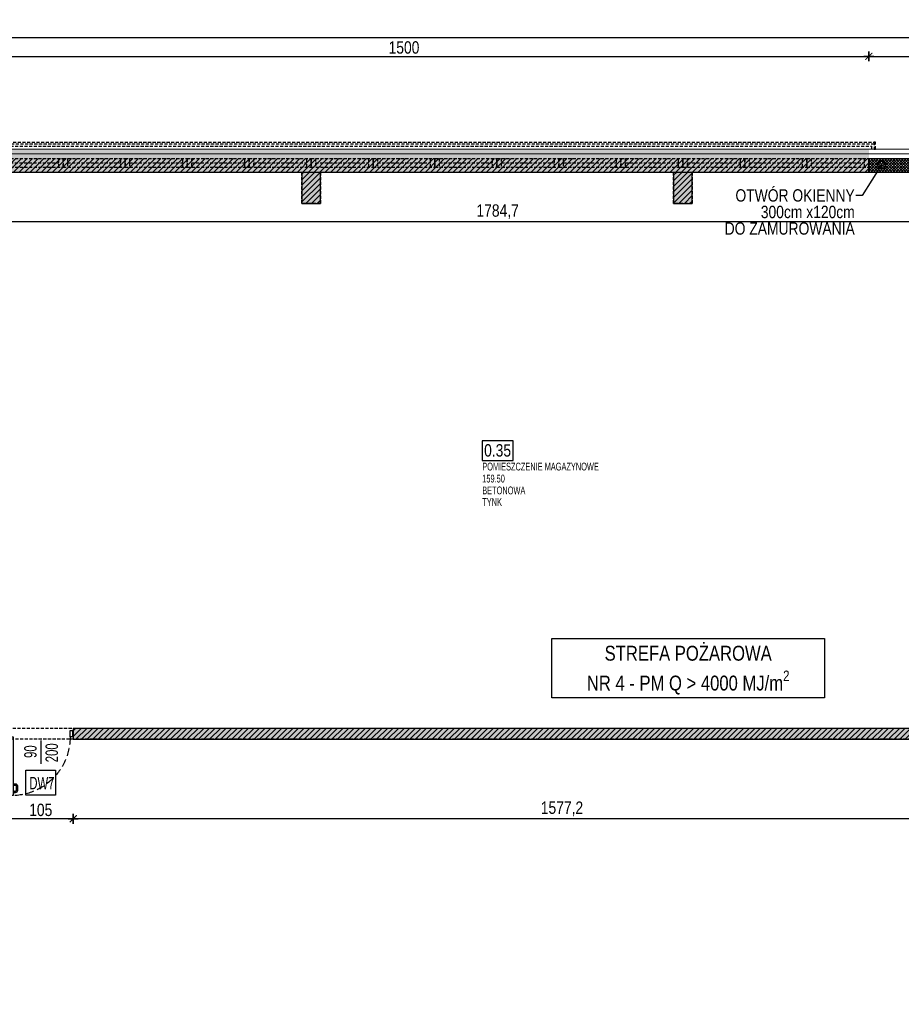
# Model space of a CAD drawing. Header units: millimetres. Extents: x 76192 to 88546, y 19309 to 25840.
# Tile 26 of 61: x 82680 to 84103, y 21873 to 23463. Entities that reach past the tile are written whole.
import ezdxf
from ezdxf import colors
from ezdxf.entities.mleader import LeaderData, LeaderLine
from ezdxf.math import Vec2, Vec3

# ---------------------------------------------------------------- set-up
doc = ezdxf.new("R2010")
doc.units = ezdxf.units.MM
doc.linetypes.add('DASHED', pattern=[0.75, 0.5, -0.25])
doc.layers.get('DEFPOINTS').update_dxf_attribs({"lineweight": 9})
for name, color, linetype in [('_HSA_HATCH_WYPEŁNIENIA_PRZEGRÓD', 205, 'Continuous'), ('_HSA_NUMERACJA POMIESZCZEN', 43, 'Continuous'), ('_HSA_OPIS', 43, 'Continuous'), ('_HSA_OPIS_STOLARKA_WEWNĘTRZNA', 43, 'Continuous'), ('_HSA_STOLARKA_WEWNĘTRZNA', 132, 'Continuous'), ('_HSA_STOLARKA_ZEWNĘTRZNA', 132, 'Continuous'), ('_HSA_WIDOKOWE', 1, 'Continuous'), ('_HSA_WIDOKOWE_CIENKIE', 8, 'Continuous'), ('_HSA_WYM_100', 141, 'Continuous'), ('_HSA_ŚCIANY_DZIAŁOWE', 6, 'Continuous'), ('_HSA_ŚCIANY_KONSTRUKCYJNE', 3, 'Continuous'), ('_HSA_ŚCIANY_MUROWANE', 4, 'Continuous')]:
    doc.layers.add(name, color=color, linetype=linetype)
doc.layers.add('_HSA_IZOLACJA_TERMICZNA', color=2, linetype='Continuous', lineweight=5)
doc.layers.add('_HSA_NUMERACJA POMIESZCZEN POMOC', color=7, linetype='Continuous', true_color=0x38940a, plot=False)
doc.layers.add('_HSA_OPIS_STOLARKA_ZEWNĘTRZNA_POMOC', color=7, linetype='Continuous', true_color=0x6cc7f4, plot=False)
doc.layers.add('_HSA_POWIERZCHNIA_UŻYTKOWA', color=115, linetype='DASHED', plot=False)
doc.styles.add('Arial Narrow_1', font='Arial Narrow.ttf', dxfattribs={"width": 0.8, "height": 200})
doc.styles.add('ARIAL_100', font='Arial.ttf', dxfattribs={"width": 0.8, "height": 20})
doc.styles.add('ARIAL_50', font='Arial Narrow.ttf', dxfattribs={"width": 0.8, "height": 10})
doc.linetypes.add('BATTING', pattern='A,0.00254,-2.54,[134,ltypeshp.shx,S=2.54,R=0,X=-2.54,Y=0],-5.08,[134,ltypeshp.shx,S=2.54,R=180,X=2.54,Y=0],-2.54', length=10.16254)
doc.dimstyles.new('WYM_WEWN_100', dxfattribs={"dimtxt": 20, "dimasz": 2, "dimexe": 10, "dimexo": 0, "dimgap": 4, "dimtad": 1, "dimdec": 1, "dimrnd": 0.1, "dimtxsty": 'ARIAL_100', "dimblk": 'Wym-03', "dimcen": 0, "dimdle": 10, "dimse1": 1, "dimse2": 1, "dimclrt": 256, "dimazin": 2, "dimtfac": 1, "dimtdec": 1, "dimtix": 1, "dimtmove": 2, "dimatfit": 0, "dimfxl": 1, "dimtolj": 1, "dimtzin": 0, "dimarcsym": 0})

# ---------------------------------------------------------------- blocks, each defined once
blk = doc.blocks.new('*U340')
at = {"linetype": 'ByBlock', "ltscale": 10}
for p, q in [((0, 14), (100, 14)), ((0, 0), (0, 14)), ((0, 0), (100, 0)), ((7, 0), (7, 14)), ((7, 7), (93, 7)), ((93, 14), (93, 0)), ((100, 14), (100, 0))]:
    blk.add_line(p, q, dxfattribs=at)
blk = doc.blocks.new('*U341')
at = {"linetype": 'ByBlock', "ltscale": 10}
for p, q in [((0, 14), (100, 14)), ((0, 0), (0, 14)), ((0, 0), (100, 0)), ((7, 0), (7, 14)), ((7, 7), (93, 7)), ((93, 14), (93, 0)), ((100, 14), (100, 0))]:
    blk.add_line(p, q, dxfattribs=at)
blk = doc.blocks.new('*U342')
at = {"linetype": 'ByBlock', "ltscale": 10}
for p, q in [((0, 14), (100, 14)), ((0, 0), (0, 14)), ((0, 0), (100, 0)), ((7, 0), (7, 14)), ((7, 7), (93, 7)), ((93, 14), (93, 0)), ((100, 14), (100, 0))]:
    blk.add_line(p, q, dxfattribs=at)
blk = doc.blocks.new('*U343')
at = {"linetype": 'ByBlock', "ltscale": 10}
for p, q in [((0, 14), (100, 14)), ((0, 0), (0, 14)), ((0, 0), (100, 0)), ((7, 0), (7, 14)), ((7, 7), (93, 7)), ((93, 14), (93, 0)), ((100, 14), (100, 0))]:
    blk.add_line(p, q, dxfattribs=at)
blk = doc.blocks.new('*U332')
at = {"linetype": 'ByBlock', "ltscale": 10}
for p, q in [((0, 14), (100, 14)), ((0, 0), (0, 14)), ((0, 0), (100, 0)), ((7, 0), (7, 14)), ((7, 7), (93, 7)), ((93, 14), (93, 0)), ((100, 14), (100, 0))]:
    blk.add_line(p, q, dxfattribs=at)
blk = doc.blocks.new('*U333')
at = {"linetype": 'ByBlock', "ltscale": 10}
for p, q in [((0, 14), (100, 14)), ((0, 0), (0, 14)), ((0, 0), (100, 0)), ((7, 0), (7, 14)), ((7, 7), (93, 7)), ((93, 14), (93, 0)), ((100, 14), (100, 0))]:
    blk.add_line(p, q, dxfattribs=at)
blk = doc.blocks.new('*U334')
at = {"linetype": 'ByBlock', "ltscale": 10}
for p, q in [((0, 14), (100, 14)), ((0, 0), (0, 14)), ((0, 0), (100, 0)), ((7, 0), (7, 14)), ((7, 7), (93, 7)), ((93, 14), (93, 0)), ((100, 14), (100, 0))]:
    blk.add_line(p, q, dxfattribs=at)
blk = doc.blocks.new('*U335')
at = {"linetype": 'ByBlock', "ltscale": 10}
for p, q in [((0, 14), (100, 14)), ((0, 0), (0, 14)), ((0, 0), (100, 0)), ((7, 0), (7, 14)), ((7, 7), (93, 7)), ((93, 14), (93, 0)), ((100, 14), (100, 0))]:
    blk.add_line(p, q, dxfattribs=at)
blk = doc.blocks.new('*U336')
at = {"linetype": 'ByBlock', "ltscale": 10}
for p, q in [((0, 14), (100, 14)), ((0, 0), (0, 14)), ((0, 0), (100, 0)), ((7, 0), (7, 14)), ((7, 7), (93, 7)), ((93, 14), (93, 0)), ((100, 14), (100, 0))]:
    blk.add_line(p, q, dxfattribs=at)
blk = doc.blocks.new('*U337')
at = {"linetype": 'ByBlock', "ltscale": 10}
for p, q in [((0, 14), (100, 14)), ((0, 0), (0, 14)), ((0, 0), (100, 0)), ((7, 0), (7, 14)), ((7, 7), (93, 7)), ((93, 14), (93, 0)), ((100, 14), (100, 0))]:
    blk.add_line(p, q, dxfattribs=at)
blk = doc.blocks.new('*U326')
at = {"linetype": 'ByBlock', "ltscale": 10}
for p, q in [((0, 14), (100, 14)), ((0, 0), (0, 14)), ((0, 0), (100, 0)), ((7, 0), (7, 14)), ((7, 7), (93, 7)), ((93, 14), (93, 0)), ((100, 14), (100, 0))]:
    blk.add_line(p, q, dxfattribs=at)
blk = doc.blocks.new('*U327')
at = {"linetype": 'ByBlock', "ltscale": 10}
for p, q in [((0, 14), (100, 14)), ((0, 0), (0, 14)), ((0, 0), (100, 0)), ((7, 0), (7, 14)), ((7, 7), (93, 7)), ((93, 14), (93, 0)), ((100, 14), (100, 0))]:
    blk.add_line(p, q, dxfattribs=at)
blk = doc.blocks.new('*U328')
at = {"linetype": 'ByBlock', "ltscale": 10}
for p, q in [((0, 14), (100, 14)), ((0, 0), (0, 14)), ((0, 0), (100, 0)), ((7, 0), (7, 14)), ((7, 7), (93, 7)), ((93, 14), (93, 0)), ((100, 14), (100, 0))]:
    blk.add_line(p, q, dxfattribs=at)
blk = doc.blocks.new('*U329')
at = {"linetype": 'ByBlock', "ltscale": 10}
for p, q in [((0, 14), (100, 14)), ((0, 0), (0, 14)), ((0, 0), (100, 0)), ((7, 0), (7, 14)), ((7, 7), (93, 7)), ((93, 14), (93, 0)), ((100, 14), (100, 0))]:
    blk.add_line(p, q, dxfattribs=at)
blk = doc.blocks.new('NUMERACJA_POMIESZCZEŃ_200')
blk.add_lwpolyline([(50, 31.9), (0, 31.9), (0, 0), (50, 0)], close=True)
at = {"style": 'ARIAL_100', "width": 0.8}
blk.add_attdef('OPIS_TABELKA', (3, 6.5), '', height=20, dxfattribs=at)
at = {"layer": '_HSA_NUMERACJA POMIESZCZEN POMOC', "style": 'ARIAL_50', "width": 0.8}
for tag, p in [('NAZWA', (0, -15.9)), ('POWIERZCHNIA', (0, -35.3)), ('POSADZKA', (0, -54.4)), ('SUFIT', (0, -73.1))]:
    blk.add_attdef(tag, p, '', height=12.5, dxfattribs=at)
blk = doc.blocks.new('*U524')
for p, q in [((-1.9, 78.86), (-1.9, 87)), ((0.1, 78.86), (0.1, 87)), ((4.2, 90), (1.1, 90)), ((4.2, 88), (1.1, 88)), ((4.2, 91.25), (5, 91.25)), ((4.2, 86.75), (4.2, 91.25)), ((5, 86.75), (4.2, 86.75)), ((8.725, 91.25), (7.925, 91.25)), ((7.925, 86.75), (8.725, 86.75)), ((8.725, 86.75), (8.725, 91.25)), ((8.725, 90), (11.825, 90)), ((8.725, 88), (11.825, 88)), ((12.825, 78.86), (12.825, 87)), ((14.825, 78.86), (14.825, 87)), ((3.2, 77.86), (1.1, 77.86)), ((3.2, 75.86), (1.1, 75.86)), ((3.2, 75.86), (3.2, 77.86)), ((9.725, 75.86), (9.725, 77.86)), ((9.725, 77.86), (11.825, 77.86)), ((9.725, 75.86), (11.825, 75.86))]:
    blk.add_line(p, q)
for points in [[(5, 0), (7.925, 0), (7.925, 95), (5, 95)], [(1, 0), (1, -10), (5, -10), (5, 0)], [(100, 0), (100, -10), (104, -10), (104, 0)]]:
    blk.add_lwpolyline(points, close=True)
for points in [[(0, 0), (0, -10)], [(105, 0), (105, -10)]]:
    blk.add_lwpolyline(points)
for centre, radius, start, end in [((1.1, 87), 3, 90, 180), ((1.1, 87), 1, 90, 180), ((11.825, 87), 3, 0, 90), ((11.825, 87), 1, 0, 90), ((1.1, 78.86), 3, 180, 270), ((1.1, 78.86), 1, 180, 270), ((11.825, 78.86), 3, 270, 0), ((11.825, 78.86), 1, 270, 0)]:
    blk.add_arc(centre, radius, start, end)
at = {"linetype": 'DASHED', "ltscale": 25}
blk.add_arc((5, 0), 95, 0, 90, dxfattribs=at)
blk = doc.blocks.new('_DotSmall')
at = {"color": 0, "linetype": 'ByBlock', "const_width": 0.5}
blk.add_lwpolyline([(-0.0625, 0, 1), (0.0625, 0, 1)], format="xyb", close=True, dxfattribs=at)
blk = doc.blocks.new('Wym-03')
for p, q in [((-4, 0), (4, 0)), ((0, 4), (0, -4))]:
    blk.add_line(p, q)
blk.add_lwpolyline([(-2.83, -2.83, 0.8, 0.8, 0), (2.83, 2.83, 0.05, 0.05, 0)], format="xyseb")
blk = doc.blocks.new('*D674')
at = {"layer": '_HSA_WYM_100', "color": 0, "lineweight": -2}
blk.add_line((82552.3, 23403.5), (84048.3, 23403.5), dxfattribs=at)
at = {"layer": 'DEFPOINTS', "color": 0}
for p in [(84050.3, 23403.5), (82550.3, 23238.5), (84050.3, 23238.5)]:
    blk.add_point(p, dxfattribs=at)
at = {"layer": '_HSA_WYM_100', "color": 0, "lineweight": -2, "xscale": 2, "yscale": 2, "zscale": 2}
for p, rotation in [((82550.3, 23403.5), 180.000000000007), ((84050.3, 23403.5), 6.948027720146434e-12)]:
    blk.add_blockref('Wym-03', p, dxfattribs=dict(at, rotation=rotation))
at = {"layer": '_HSA_WYM_100', "insert": (83300.3, 23417.7), "char_height": 20, "attachment_point": 5, "style": 'ARIAL_100'}
blk.add_mtext('\\A1;1500', dxfattribs=at)
blk = doc.blocks.new('*D675')
at = {"layer": '_HSA_WYM_100', "color": 0, "lineweight": -2}
blk.add_line((84052.3, 23403.5), (84348.3, 23403.5), dxfattribs=at)
at = {"layer": 'DEFPOINTS', "color": 0}
for p in [(84350.3, 23403.5), (84050.3, 23238.5), (84350.3, 23238.5)]:
    blk.add_point(p, dxfattribs=at)
at = {"layer": '_HSA_WYM_100', "color": 0, "lineweight": -2, "xscale": 2, "yscale": 2, "zscale": 2}
for p, rotation in [((84050.3, 23403.5), 180.000000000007), ((84350.3, 23403.5), 6.948027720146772e-12)]:
    blk.add_blockref('Wym-03', p, dxfattribs=dict(at, rotation=rotation))
at = {"layer": '_HSA_WYM_100', "insert": (84200.3, 23417.7), "char_height": 20, "attachment_point": 5, "style": 'ARIAL_100'}
blk.add_mtext('\\A1;300', dxfattribs=at)
blk = doc.blocks.new('*D681')
at = {"layer": '_HSA_WYM_100', "color": 0, "lineweight": -2}
blk.add_line((88356.2, 23433.5), (76433.3, 23433.5), dxfattribs=at)
at = {"layer": 'DEFPOINTS', "color": 0}
for p in [(76431.3, 23433.5), (76431.3, 23253.5), (88358.2, 23253.5)]:
    blk.add_point(p, dxfattribs=at)
at = {"layer": '_HSA_WYM_100', "color": 0, "lineweight": -2, "xscale": 2, "yscale": 2, "zscale": 2, "rotation": 180}
blk.add_blockref('Wym-03', (76431.3, 23433.5), dxfattribs=at)
at = {"layer": '_HSA_WYM_100', "color": 0, "lineweight": -2, "xscale": 2, "yscale": 2, "zscale": 2}
blk.add_blockref('Wym-03', (88358.2, 23433.5), dxfattribs=at)
at = {"layer": '_HSA_WYM_100', "insert": (82394.8, 23449.5), "char_height": 20, "attachment_point": 5, "style": 'ARIAL_100'}
blk.add_mtext('\\A1;11926,9', dxfattribs=at)
blk = doc.blocks.new('*D726')
at = {"layer": '_HSA_WYM_100', "color": 0, "lineweight": -2}
blk.add_line((76281.3, 20766.1), (76281.3, 22652.5), dxfattribs=at)
at = {"layer": 'DEFPOINTS', "color": 0}
for p in [(76281.3, 22654.5), (76431.3, 22654.5), (86739.3, 20764.1)]:
    blk.add_point(p, dxfattribs=at)
at = {"layer": '_HSA_WYM_100', "color": 0, "lineweight": -2, "xscale": 2, "yscale": 2, "zscale": 2}
for p, rotation in [((76281.3, 22654.5), 90), ((76281.3, 20764.1), 270)]:
    blk.add_blockref('Wym-03', p, dxfattribs=dict(at, rotation=rotation))
at = {"layer": '_HSA_WYM_100', "insert": (76265.3, 21709.3), "char_height": 20, "attachment_point": 5, "rotation": 90, "style": 'ARIAL_100'}
blk.add_mtext('\\A1;1890,4', dxfattribs=at)
blk = doc.blocks.new('*U830')
at = {"linetype": 'ByBlock', "ltscale": 10}
for points in [[(-3.1, 0), (-6, 0), (-6, 11.4), (-3.1, 11.4)], [(-3.1, 11.4), (1513.5, 11.4), (1513.5, 8.2), (-3.1, 8.2)], [(1516, 11.4), (1513.5, 11.4), (1513.5, 0), (1516, 0)]]:
    blk.add_lwpolyline(points, close=True, dxfattribs=at)
blk = doc.blocks.new('*D1037')
at = {"layer": '_HSA_WYM_100', "color": 0, "lineweight": -2}
blk.add_line((82561.1, 23136.8), (84341.8, 23136.8), dxfattribs=at)
at = {"layer": 'DEFPOINTS', "color": 0}
for p in [(82559.1, 23166.1), (84343.8, 23166.1), (84343.8, 23136.8)]:
    blk.add_point(p, dxfattribs=at)
at = {"layer": '_HSA_WYM_100', "color": 0, "lineweight": -2, "xscale": 2, "yscale": 2, "zscale": 2, "rotation": 180.0000000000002}
blk.add_blockref('Wym-03', (82559.1, 23136.8), dxfattribs=at)
at = {"layer": '_HSA_WYM_100', "color": 0, "lineweight": -2, "xscale": 2, "yscale": 2, "zscale": 2}
blk.add_blockref('Wym-03', (84343.8, 23136.8), dxfattribs=at)
at = {"layer": '_HSA_WYM_100', "insert": (83451.4, 23152.8), "char_height": 20, "attachment_point": 5, "style": 'ARIAL_100'}
blk.add_mtext('\\A1;1784,7', dxfattribs=at)
blk = doc.blocks.new('*D1084')
at = {"layer": '_HSA_WYM_100', "color": 0, "lineweight": -2}
blk.add_line((84341.8, 22173), (82768.7, 22173), dxfattribs=at)
at = {"layer": 'DEFPOINTS', "color": 0}
for p in [(82766.7, 22278.4), (84343.8, 22278.4), (82766.7, 22173)]:
    blk.add_point(p, dxfattribs=at)
at = {"layer": '_HSA_WYM_100', "color": 0, "lineweight": -2, "xscale": 2, "yscale": 2, "zscale": 2}
for p, rotation in [((82766.7, 22173), 179.9999999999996), ((84343.8, 22173), 359.9999999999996)]:
    blk.add_blockref('Wym-03', p, dxfattribs=dict(at, rotation=rotation))
at = {"layer": '_HSA_WYM_100', "insert": (83555.2, 22189), "char_height": 20, "attachment_point": 5, "style": 'ARIAL_100'}
blk.add_mtext('\\A1;1577,2', dxfattribs=at)
blk = doc.blocks.new('*D1085')
at = {"layer": '_HSA_WYM_100', "color": 0, "lineweight": -2}
blk.add_line((82764.7, 22173), (82663.7, 22173), dxfattribs=at)
at = {"layer": 'DEFPOINTS', "color": 0}
for p in [(82661.7, 22301.2), (82766.7, 22278.4), (82661.7, 22173)]:
    blk.add_point(p, dxfattribs=at)
at = {"layer": '_HSA_WYM_100', "color": 0, "lineweight": -2, "xscale": 2, "yscale": 2, "zscale": 2, "rotation": 180}
blk.add_blockref('Wym-03', (82661.7, 22173), dxfattribs=at)
at = {"layer": '_HSA_WYM_100', "color": 0, "lineweight": -2, "xscale": 2, "yscale": 2, "zscale": 2}
blk.add_blockref('Wym-03', (82766.7, 22173), dxfattribs=at)
at = {"layer": '_HSA_WYM_100', "insert": (82714.2, 22187.2), "char_height": 20, "attachment_point": 5, "style": 'ARIAL_100'}
blk.add_mtext('\\A1;105', dxfattribs=at)

msp = doc.modelspace()

# ---------------------------------------------------------------- hatches: boundary and pattern name
at = {"layer": '_HSA_HATCH_WYPEŁNIENIA_PRZEGRÓD'}
h = msp.add_hatch(color=256, dxfattribs=at)
h.paths.add_polyline_path([(82250.33, 23216.14), (82250.33, 23253.53), (80390.33, 23253.53), (80390.33, 23216.14)])
h.paths.add_polyline_path([(84050.33, 23216.14), (84050.33, 23253.53), (82550.33, 23253.53), (82550.33, 23216.14)])
h.paths.add_polyline_path([(86450.33, 23216.14), (86450.33, 23253.53), (84350.33, 23253.53), (84350.33, 23216.14)])
h.paths.add_polyline_path([(86750.33, 23253.53), (86750.33, 23216.14), (88296.81, 23216.14), (88296.81, 23209), (88278.19, 23209), (88278.19, 23173.28), (88313.81, 23173.28), (88313.81, 22559.17), (88343.19, 22559.17), (88343.19, 22564.17), (88358.19, 22564.17), (88358.19, 23253.53)])
h.paths.add_polyline_path([(77690.33, 23216.14), (77690.33, 23253.53), (76490.33, 23253.53), (76490.33, 23216.14)])
h.paths.add_polyline_path([(77990.33, 23253.53), (77990.33, 23216.14), (80090.33, 23216.14), (80090.33, 23253.53)])
h = msp.add_hatch(dxfattribs=at)
h.set_pattern_fill('ANSI31', color=256, scale=2, style=0)
h.set_pattern_definition([(45, (16000, -5754.548), (-4.49012806, 4.49012806), [])])
h.paths.add_polyline_path([(88278.19, 23173.28), (88278.19, 23209), (88296.81, 23209), (88296.81, 23216.14), (76490.33, 23216.14), (76490.33, 23238.53), (88343.19, 23238.53), (88343.19, 22559.17), (88313.81, 22559.17), (88313.81, 23173.28)])
h = msp.add_hatch(dxfattribs=at)
h.set_pattern_fill('ANSI37', color=256)
h.set_pattern_definition([(45, (84052.7616, 23216.139), (-2.245064, 2.245064), []), (135, (84052.7616, 23216.139), (-2.245064, -2.245064), [])])
h.paths.add_polyline_path([(84050.33, 23238.53), (84350.33, 23238.53), (84350.33, 23216.14), (84050.33, 23216.14)])
h = msp.add_hatch(dxfattribs=at)
h.set_pattern_fill('ANSI31', color=256, scale=2, style=0)
h.set_pattern_definition([(45, (84097.8535, 21382.991), (-4.490128, 4.490128), [])])
h.paths.add_polyline_path([(84965.33, 23216.14), (84935.33, 23216.14), (84935.33, 23166.14), (84965.33, 23166.14)])
h.paths.add_polyline_path([(84961.81, 23166.14), (84943.81, 23166.14), (84943.81, 22611.89), (84694.24, 22611.89), (84694.24, 22593.89), (84961.81, 22593.89)])
h.paths.add_polyline_path([(84365.33, 23216.14), (84335.33, 23216.14), (84335.33, 23166.14), (84365.33, 23166.14)])
h.paths.add_polyline_path([(84361.81, 23166.14), (84343.81, 23166.14), (84343.81, 22627.39), (84361.81, 22627.39)])
h.paths.add_polyline_path([(84683.73, 22581.67), (84665.73, 22581.67), (84665.73, 22536.89), (84683.73, 22536.89)])
h.paths.add_polyline_path([(84694.24, 22627.39), (84650.24, 22627.39), (84650.24, 22581.67), (84694.24, 22581.67)])
h.paths.add_polyline_path([(84650.24, 22611.89), (84549.33, 22611.89), (84549.33, 22593.89), (84650.24, 22593.89)])
h.paths.add_polyline_path([(84431.33, 22611.89), (84372.33, 22611.89), (84372.33, 22593.89), (84431.33, 22593.89)])
h.paths.add_polyline_path([(84372.33, 22627.39), (84328.33, 22627.39), (84328.33, 22581.67), (84372.33, 22581.67)])
h.paths.add_polyline_path([(84361.81, 22581.67), (84343.81, 22581.67), (84343.81, 22536.89), (84361.81, 22536.89)])
h.paths.add_polyline_path([(84361.81, 22368.89), (84343.81, 22368.89), (84343.81, 22324.11), (84361.81, 22324.11)])
h.paths.add_polyline_path([(84372.33, 22324.11), (84328.33, 22324.11), (84328.33, 22278.39), (84372.33, 22278.39)])
h.paths.add_polyline_path([(84683.73, 22368.89), (84665.73, 22368.89), (84665.73, 22324.11), (84683.73, 22324.11)])
h.paths.add_polyline_path([(84694.24, 22324.11), (84650.24, 22324.11), (84650.24, 22278.39), (84694.24, 22278.39)])
h.paths.add_polyline_path([(84680.81, 21838.39), (84662.81, 21838.39), (84662.81, 21441.25), (84680.81, 21441.25)])
h.paths.add_polyline_path([(84694.24, 21884.11), (84650.24, 21884.11), (84650.24, 21838.39), (84694.24, 21838.39)])
h.paths.add_polyline_path([(84680.81, 22278.39), (84662.81, 22278.39), (84662.81, 21884.11), (84680.81, 21884.11)])
h.paths.add_polyline_path([(84372.33, 21884.11), (84328.33, 21884.11), (84328.33, 21838.39), (84372.33, 21838.39)])
h.paths.add_polyline_path([(84361.81, 21838.39), (84343.81, 21838.39), (84343.81, 21718.39), (84361.81, 21718.39)])
h.paths.add_polyline_path([(84361.81, 22278.39), (84343.81, 22278.39), (84343.81, 21884.11), (84361.81, 21884.11)])
h.paths.add_polyline_path([(84365.33, 21441.25), (84335.33, 21441.25), (84335.33, 21391.25), (84365.33, 21391.25)])
h.paths.add_polyline_path([(84361.81, 21550.39), (84343.81, 21550.39), (84343.81, 21441.25), (84361.81, 21441.25)])
h.paths.add_polyline_path([(84389.83, 21391.25), (83065.08, 21391.25), (83065.08, 21370.53), (84389.83, 21370.53)])
h.paths.add_polyline_path([(83765.33, 21441.25), (83735.33, 21441.25), (83735.33, 21391.25), (83765.33, 21391.25)])
h.paths.add_polyline_path([(83165.33, 21441.25), (83135.33, 21441.25), (83135.33, 21391.25), (83165.33, 21391.25)])
h.paths.add_polyline_path([(82565.33, 21441.25), (82535.33, 21441.25), (82535.33, 21391.25), (82565.33, 21391.25)])
h.paths.add_polyline_path([(81950.33, 21391.25), (81890.33, 21391.25), (81890.33, 21370.53), (81950.33, 21370.53)])
h.paths.add_polyline_path([(81965.33, 21441.25), (81935.33, 21441.25), (81935.33, 21391.25), (81965.33, 21391.25)])
h.paths.add_polyline_path([(81905.33, 21441.25), (81875.33, 21441.25), (81875.33, 21391.25), (81905.33, 21391.25)])
h.paths.add_polyline_path([(81385.08, 21391.25), (80040.21, 21391.25), (80040.21, 21370.53), (81385.08, 21370.53)])
h.paths.add_polyline_path([(80705.33, 21441.25), (80675.33, 21441.25), (80675.33, 21391.25), (80705.33, 21391.25)])
h.paths.add_polyline_path([(81305.33, 21441.25), (81275.33, 21441.25), (81275.33, 21391.25), (81305.33, 21391.25)])
h.paths.add_polyline_path([(81955.08, 21838.39), (81937.08, 21838.39), (81937.08, 21441.25), (81955.08, 21441.25)])
h.paths.add_polyline_path([(81972.33, 21884.11), (81928.33, 21884.11), (81928.33, 21838.39), (81972.33, 21838.39)])
h.paths.add_polyline_path([(81912.33, 21884.11), (81868.33, 21884.11), (81868.33, 21838.39), (81912.33, 21838.39)])
h.paths.add_polyline_path([(81312.33, 21884.11), (81268.33, 21884.11), (81268.33, 21838.39), (81312.33, 21838.39)])
h.paths.add_polyline_path([(81295.08, 22278.39), (81277.08, 22278.39), (81277.08, 21884.11), (81295.08, 21884.11)])
h.paths.add_polyline_path([(81955.08, 22278.39), (81937.08, 22278.39), (81937.08, 21884.11), (81955.08, 21884.11)])
h.paths.add_polyline_path([(81268.33, 22319.25), (80112.3, 22319.25), (80112.3, 22301.25), (81268.33, 22301.25)])
h.paths.add_polyline_path([(81312.33, 22324.11), (81268.33, 22324.11), (81268.33, 22278.39), (81312.33, 22278.39)])
h.paths.add_polyline_path([(81912.33, 22324.11), (81868.33, 22324.11), (81868.33, 22278.39), (81912.33, 22278.39)])
h.paths.add_polyline_path([(81928.33, 22319.25), (81912.33, 22319.25), (81912.33, 22301.25), (81928.33, 22301.25)])
h.paths.add_polyline_path([(81972.33, 22324.11), (81928.33, 22324.11), (81928.33, 22278.39), (81972.33, 22278.39)])
h.paths.add_polyline_path([(82527.66, 22319.25), (81972.33, 22319.25), (81972.33, 22301.25), (82527.66, 22301.25)])
h.paths.add_polyline_path([(82571.66, 22324.11), (82527.66, 22324.11), (82527.66, 22278.39), (82571.66, 22278.39)])
h.paths.add_polyline_path([(82571.66, 22368.89), (82527.66, 22368.89), (82527.66, 22324.11), (82571.66, 22324.11)])
h.paths.add_polyline_path([(82571.66, 22581.67), (82527.66, 22581.67), (82527.66, 22536.89), (82571.66, 22536.89)])
h.paths.add_polyline_path([(82571.66, 22627.39), (82527.66, 22627.39), (82527.66, 22581.67), (82571.66, 22581.67)])
h.paths.add_polyline_path([(82559.08, 23166.14), (82541.08, 23166.14), (82541.08, 22627.39), (82559.08, 22627.39)])
h.paths.add_polyline_path([(80705.33, 23216.14), (80675.33, 23216.14), (80675.33, 23166.14), (80705.33, 23166.14)])
h.paths.add_polyline_path([(81305.33, 23216.14), (81275.33, 23216.14), (81275.33, 23166.14), (81305.33, 23166.14)])
h.paths.add_polyline_path([(81905.33, 23216.14), (81875.33, 23216.14), (81875.33, 23166.14), (81905.33, 23166.14)])
h.paths.add_polyline_path([(81965.33, 23216.14), (81935.33, 23216.14), (81935.33, 23166.14), (81965.33, 23166.14)])
h.paths.add_polyline_path([(82565.33, 23216.14), (82535.33, 23216.14), (82535.33, 23166.14), (82565.33, 23166.14)])
h.paths.add_polyline_path([(83165.33, 23216.14), (83135.33, 23216.14), (83135.33, 23166.14), (83165.33, 23166.14)])
h.paths.add_polyline_path([(83765.33, 23216.14), (83735.33, 23216.14), (83735.33, 23166.14), (83765.33, 23166.14)])
h.paths.add_polyline_path([(81670.33, 21370.53), (81670.33, 21391.25), (81625.08, 21391.25), (81625.08, 21370.53)])
h.paths.add_polyline_path([(81775.33, 21391.25), (81775.33, 21370.53), (81890.33, 21370.53), (81890.33, 21391.25)])
h.paths.add_polyline_path([(82665.33, 21370.53), (82665.33, 21391.25), (81950.33, 21391.25), (81950.33, 21370.53)])
h.paths.add_polyline_path([(82770.33, 21391.25), (82770.33, 21370.53), (82825.08, 21370.53), (82825.08, 21391.25)])
h.paths.add_polyline_path([(81295.08, 21628.39), (81277.08, 21628.39), (81277.08, 21441.25), (81295.08, 21441.25)])
h.paths.add_polyline_path([(81277.08, 21733.39), (81295.08, 21733.39), (81295.08, 21838.39), (81277.08, 21838.39)])
h.paths.add_polyline_path([(81678.33, 22301.25), (81678.33, 22319.25), (81312.33, 22319.25), (81312.33, 22301.25)])
h.paths.add_polyline_path([(81783.33, 22319.25), (81783.33, 22301.25), (81868.33, 22301.25), (81868.33, 22319.25)])
h.paths.add_polyline_path([(82661.66, 22301.25), (82661.66, 22319.25), (82571.66, 22319.25), (82571.66, 22301.25)])
h.paths.add_polyline_path([(82766.66, 22319.25), (82766.66, 22301.25), (84328.33, 22301.25), (84328.33, 22319.25)])
h = msp.add_hatch(color=256, dxfattribs=at)
h.paths.add_polyline_path([(84965.33, 23216.14), (84935.33, 23216.14), (84935.33, 23166.14), (84965.33, 23166.14)])
h.paths.add_polyline_path([(84961.81, 23166.14), (84943.81, 23166.14), (84943.81, 22611.89), (84694.24, 22611.89), (84694.24, 22593.89), (84961.81, 22593.89)])
h.paths.add_polyline_path([(84683.73, 22581.67), (84665.73, 22581.67), (84665.73, 22536.89), (84683.73, 22536.89)])
h.paths.add_polyline_path([(84694.24, 22627.39), (84650.24, 22627.39), (84650.24, 22581.67), (84694.24, 22581.67)])
h.paths.add_polyline_path([(84650.24, 22611.89), (84549.33, 22611.89), (84549.33, 22593.89), (84650.24, 22593.89)])
h.paths.add_polyline_path([(84431.33, 22611.89), (84372.33, 22611.89), (84372.33, 22593.89), (84431.33, 22593.89)])
h.paths.add_polyline_path([(84683.73, 22368.89), (84665.73, 22368.89), (84665.73, 22324.11), (84683.73, 22324.11)])
h.paths.add_polyline_path([(84694.24, 22324.11), (84650.24, 22324.11), (84650.24, 22278.39), (84694.24, 22278.39)])
h.paths.add_polyline_path([(84680.81, 21838.39), (84662.81, 21838.39), (84662.81, 21441.25), (84680.81, 21441.25)])
h.paths.add_polyline_path([(84694.24, 21884.11), (84650.24, 21884.11), (84650.24, 21838.39), (84694.24, 21838.39)])
h.paths.add_polyline_path([(84680.81, 22278.39), (84662.81, 22278.39), (84662.81, 21884.11), (84680.81, 21884.11)])
h.paths.add_polyline_path([(83765.33, 21441.25), (83735.33, 21441.25), (83735.33, 21391.25), (83765.33, 21391.25)])
h.paths.add_polyline_path([(83165.33, 21441.25), (83135.33, 21441.25), (83135.33, 21391.25), (83165.33, 21391.25)])
h.paths.add_polyline_path([(82565.33, 21441.25), (82535.33, 21441.25), (82535.33, 21391.25), (82565.33, 21391.25)])
h.paths.add_polyline_path([(81950.33, 21391.25), (81890.33, 21391.25), (81890.33, 21355.53), (81950.33, 21355.53)])
h.paths.add_polyline_path([(81905.33, 21441.25), (81875.33, 21441.25), (81875.33, 21391.25), (81905.33, 21391.25)])
h.paths.add_polyline_path([(80705.33, 21441.25), (80675.33, 21441.25), (80675.33, 21391.25), (80705.33, 21391.25)])
h.paths.add_polyline_path([(81305.33, 21441.25), (81275.33, 21441.25), (81275.33, 21391.25), (81305.33, 21391.25)])
h.paths.add_polyline_path([(81912.33, 21884.11), (81868.33, 21884.11), (81868.33, 21838.39), (81912.33, 21838.39)])
h.paths.add_polyline_path([(81312.33, 21884.11), (81268.33, 21884.11), (81268.33, 21838.39), (81312.33, 21838.39)])
h.paths.add_polyline_path([(81295.08, 22278.39), (81277.08, 22278.39), (81277.08, 21884.11), (81295.08, 21884.11)])
h.paths.add_polyline_path([(81268.33, 22319.25), (80112.3, 22319.25), (80112.3, 22301.25), (81268.33, 22301.25)])
h.paths.add_polyline_path([(81312.33, 22324.11), (81268.33, 22324.11), (81268.33, 22278.39), (81312.33, 22278.39)])
h.paths.add_polyline_path([(81912.33, 22324.11), (81868.33, 22324.11), (81868.33, 22278.39), (81912.33, 22278.39)])
h.paths.add_polyline_path([(81928.33, 22319.25), (81912.33, 22319.25), (81912.33, 22301.25), (81928.33, 22301.25)])
h.paths.add_polyline_path([(80705.33, 23216.14), (80675.33, 23216.14), (80675.33, 23166.14), (80705.33, 23166.14)])
h.paths.add_polyline_path([(81305.33, 23216.14), (81275.33, 23216.14), (81275.33, 23166.14), (81305.33, 23166.14)])
h.paths.add_polyline_path([(81905.33, 23216.14), (81875.33, 23216.14), (81875.33, 23166.14), (81905.33, 23166.14)])
h.paths.add_polyline_path([(81965.33, 23216.14), (81935.33, 23216.14), (81935.33, 23166.14), (81965.33, 23166.14)])
h.paths.add_polyline_path([(83165.33, 23216.14), (83135.33, 23216.14), (83135.33, 23166.14), (83165.33, 23166.14)])
h.paths.add_polyline_path([(83765.33, 23216.14), (83735.33, 23216.14), (83735.33, 23166.14), (83765.33, 23166.14)])
h.paths.add_polyline_path([(80390.33, 21391.25), (80390.33, 21355.53), (81385.08, 21355.53), (81385.08, 21391.25)])
h.paths.add_polyline_path([(80090.33, 21355.53), (80090.33, 21391.25), (80040.21, 21391.25), (80040.21, 21355.53)])
h.paths.add_polyline_path([(84050.33, 21355.53), (84050.33, 21391.25), (83065.08, 21391.25), (83065.08, 21355.53)])
h.paths.add_polyline_path([(84350.33, 21391.25), (84350.33, 21355.53), (84389.83, 21355.53), (84389.83, 21391.25)])
h.paths.add_polyline_path([(82770.33, 21391.25), (82770.33, 21355.53), (82825.08, 21355.53), (82825.08, 21391.25)])
h.paths.add_polyline_path([(82665.33, 21355.53), (82665.33, 21391.25), (82250.33, 21391.25), (82250.33, 21355.53)])
h.paths.add_polyline_path([(81775.33, 21391.25), (81775.33, 21355.53), (81890.33, 21355.53), (81890.33, 21391.25)])
h.paths.add_polyline_path([(81670.33, 21355.53), (81670.33, 21391.25), (81625.08, 21391.25), (81625.08, 21355.53)])
h.paths.add_polyline_path([(81295.08, 21628.39), (81277.08, 21628.39), (81277.08, 21441.25), (81295.08, 21441.25)])
h.paths.add_polyline_path([(81277.08, 21733.39), (81295.08, 21733.39), (81295.08, 21838.39), (81277.08, 21838.39)])
h.paths.add_polyline_path([(81783.33, 22319.25), (81783.33, 22301.25), (81868.33, 22301.25), (81868.33, 22319.25)])
h.paths.add_polyline_path([(81678.33, 22301.25), (81678.33, 22319.25), (81312.33, 22319.25), (81312.33, 22301.25)])
h.paths.add_polyline_path([(82766.66, 22319.25), (82766.66, 22301.25), (84328.33, 22301.25), (84328.33, 22319.25)])
h.paths.add_polyline_path([(82661.66, 22301.25), (82661.66, 22319.25), (82571.66, 22319.25), (82571.66, 22301.25)])

# ---------------------------------------------------------------- linework, layer by layer
at = {"layer": '_HSA_IZOLACJA_TERMICZNA', "ltscale": 0.1}
msp.add_line((76431.33, 23253.53), (88358.19, 23253.53), dxfattribs=at)
at = {"layer": '_HSA_IZOLACJA_TERMICZNA', "linetype": 'BATTING', "ltscale": 0.1}
msp.add_line((76446.33, 23246.03), (88343.19, 23246.03), dxfattribs=at)
at = {"layer": '_HSA_OPIS_STOLARKA_WEWNĘTRZNA'}
msp.add_line((82714.16, 22299.12), (82714.16, 22261.38), dxfattribs=at)
at = {"layer": '_HSA_OPIS_STOLARKA_ZEWNĘTRZNA_POMOC', "flags": 128}
msp.add_lwpolyline([(82690.24, 22251.38), (82738.08, 22251.38), (82738.08, 22210.98), (82690.24, 22210.98)], close=True, dxfattribs=at)
at = {"layer": '_HSA_POWIERZCHNIA_UŻYTKOWA', "ltscale": 10}
for points in [[(82571.66, 22319.25), (84328.33, 22319.25), (84328.33, 22324.11), (84343.81, 22324.11), (84343.81, 22581.67), (84328.33, 22581.67), (84328.33, 22627.39), (84343.81, 22627.39), (84343.81, 23166.14), (84335.33, 23166.14), (84335.33, 23216.14), (83765.33, 23216.14), (83765.33, 23166.14), (83735.33, 23166.14), (83735.33, 23216.14), (83165.33, 23216.14), (83165.33, 23166.14), (83135.33, 23166.14), (83135.33, 23216.14), (82565.33, 23216.14)], [(82565.33, 21391.25), (83135.33, 21391.25), (83135.33, 21441.25), (83165.33, 21441.25), (83165.33, 21391.25), (83735.33, 21391.25), (83735.33, 21441.25), (83765.33, 21441.25), (83765.33, 21391.25), (84335.33, 21391.25), (84335.33, 21441.25), (84343.81, 21441.25), (84343.81, 21838.39), (84328.33, 21838.39), (84328.33, 21884.11), (84343.81, 21884.11), (84343.81, 22278.39), (84328.33, 22278.39), (84328.33, 22301.25), (82571.66, 22301.25)]]:
    msp.add_lwpolyline(points, dxfattribs=at)
at = {"layer": '_HSA_STOLARKA_ZEWNĘTRZNA', "ltscale": 10, "const_width": 2}
for points in [[(82850.33, 23238.53), (82850.33, 23224.53)], [(83150.33, 23238.53), (83150.33, 23224.53)], [(83450.33, 23238.53), (83450.33, 23224.53)], [(83750.33, 23238.53), (83750.33, 23224.53)], [(84050.33, 23238.53), (84050.33, 23224.53)]]:
    msp.add_lwpolyline(points, dxfattribs=at)
at = {"layer": '_HSA_WIDOKOWE', "linetype": 'DASHED', "ltscale": 10}
msp.add_line((84055.33, 23253.53), (84055.33, 23258.53), dxfattribs=at)
msp.add_lwpolyline([(82545.33, 23258.53), (84055.33, 23258.53)], dxfattribs=at)
at = {"layer": '_HSA_ŚCIANY_DZIAŁOWE'}
for p, q in [((82766.66, 22319.25), (82766.66, 22301.25)), ((82766.66, 22319.25), (84328.33, 22319.25)), ((82766.66, 22301.25), (84328.33, 22301.25))]:
    msp.add_line(p, q, dxfattribs=at)
at = {"layer": '_HSA_ŚCIANY_KONSTRUKCYJNE'}
for points in [[(83135.33, 23166.14), (83165.33, 23166.14), (83165.33, 23216.14), (83135.33, 23216.14)], [(83735.33, 23166.14), (83765.33, 23166.14), (83765.33, 23216.14), (83735.33, 23216.14)]]:
    msp.add_lwpolyline(points, close=True, dxfattribs=at)
at = {"layer": '_HSA_ŚCIANY_MUROWANE', "ltscale": 0.07}
msp.add_line((86750.33, 23216.14), (76490.33, 23216.14), dxfattribs=at)
msp.add_lwpolyline([(84050.33, 23238.53), (84350.33, 23238.53), (84350.33, 23216.14), (84050.33, 23216.14)], close=True, dxfattribs=at)

# ---------------------------------------------------------------- block references
at = {"layer": '_HSA_NUMERACJA POMIESZCZEN', "linetype": 'Continuous'}
msp.add_blockref('NUMERACJA_POMIESZCZEŃ_200', (83426.6, 22751.05), dxfattribs=at).add_auto_attribs({'SUFIT': 'TYNK', 'POSADZKA': 'BETONOWA', 'POWIERZCHNIA': '159.50', 'NAZWA': 'POMIESZCZENIE MAGAZYNOWE', 'OPIS_TABELKA': '0.35'})
at = {"layer": '_HSA_STOLARKA_WEWNĘTRZNA', "xscale": -1, "rotation": 180}
msp.add_blockref('*U524', (82661.66, 22305.25), dxfattribs=at)
at = {"layer": '_HSA_STOLARKA_ZEWNĘTRZNA', "linetype": 'DASHED', "ltscale": 10, "xscale": -1, "rotation": 180}
for name, p in [('*U340', (82650.33, 23238.53)), ('*U341', (82750.33, 23238.53)), ('*U342', (82850.33, 23238.53)), ('*U343', (82950.33, 23238.53)), ('*U332', (83050.33, 23238.53)), ('*U333', (83150.33, 23238.53)), ('*U334', (83250.33, 23238.53)), ('*U335', (83350.33, 23238.53)), ('*U336', (83450.33, 23238.53)), ('*U337', (83550.33, 23238.53)), ('*U326', (83650.33, 23238.53)), ('*U327', (83750.33, 23238.53)), ('*U328', (83850.33, 23238.53)), ('*U329', (83950.33, 23238.53))]:
    msp.add_blockref(name, p, dxfattribs=at)
at = {"layer": '_HSA_WIDOKOWE_CIENKIE', "linetype": 'DASHED', "ltscale": 10}
msp.add_blockref('*U830', (82545.33, 23253.53), dxfattribs=at)

# ---------------------------------------------------------------- texts
at = {"layer": '_HSA_OPIS', "insert": (83550.67, 22452.14), "char_height": 24, "attachment_point": 1, "style": 'ARIAL_100', "bg_fill": 16, "box_fill_scale": 1.5, "bg_fill_color": 256, "bg_fill_transparency": 0}
msp.add_mtext_dynamic_manual_height_columns('\\A1;\\pxqc;STREFA POŻAROWA \\PNR 4 - PM Q > 4000 MJ/m{\\H0.7x;\\S2^ ;}', width=416.3492, gutter_width=4500.43, heights=[0], dxfattribs=at)
at = {"layer": '_HSA_OPIS_STOLARKA_WEWNĘTRZNA', "char_height": 20, "width": 38.481, "attachment_point": 1, "rotation": 90, "style": 'Arial Narrow_1'}
for s, insert in [('90', (82687.54, 22271.1)), ('200', (82721.94, 22264.14))]:
    msp.add_mtext(s, dxfattribs=dict(at, insert=insert))
at = {"layer": '_HSA_OPIS_STOLARKA_ZEWNĘTRZNA_POMOC', "insert": (82695.72, 22240.6), "char_height": 20, "width": 38.6774, "attachment_point": 1, "style": 'Arial Narrow_1'}
msp.add_mtext('DW7', dxfattribs=at)

# ---------------------------------------------------------------- dimensions: what is measured, and where the dimension line sits
at = {"layer": '_HSA_WYM_100'}
for p1, p2, distance, picture, middle in [((88358.19, 23253.53), (76431.33, 23253.53), -180, '*D681', (82394.76, 23449.55)), ((84343.8111, 22278.3873), (82766.6583, 22278.3873), 105.3611, '*D1084', (83555.2347, 22189.0453))]:
    dim = msp.add_aligned_dim(p1=p1, p2=p2, distance=distance, dimstyle='WYM_WEWN_100', dxfattribs=at)
    dim.commit()
    dim.dimension.update_dxf_attribs({"geometry": picture, "text_midpoint": middle})
for base, p1, p2, angle, picture, middle in [((84050.33, 23403.53), (82550.33, 23238.53), (84050.33, 23238.53), 180, '*D674', (83300.33, 23417.74)), ((84350.33, 23403.53), (84050.33, 23238.53), (84350.33, 23238.53), 180, '*D675', (84200.33, 23417.75)), ((84343.81, 23136.82), (82559.08, 23166.14), (84343.81, 23166.14), 180, '*D1037', (83451.45, 23152.84)), ((76281.33, 22654.53), (86739.33, 20764.14), (76431.33, 22654.53), 270, '*D726', (76265.31, 21709.33))]:
    dim = msp.add_linear_dim(base=base, p1=p1, p2=p2, angle=angle, dimstyle='WYM_WEWN_100', dxfattribs=at)
    dim.commit()
    dim.dimension.update_dxf_attribs({"geometry": picture, "text_midpoint": middle})
dim = msp.add_linear_dim(base=(82661.66, 22173.03), p1=(82766.66, 22278.39), p2=(82661.66, 22301.25), dimstyle='WYM_WEWN_100', dxfattribs=at)
dim.commit()
dim.dimension.update_dxf_attribs({"geometry": '*D1085', "text_midpoint": (82714.16, 22187.24)})

# ---------------------------------------------------------------- leaders
at = {"layer": '_HSA_OPIS'}
ml = msp.add_multileader_mtext('Standard', dxfattribs=at)
ml.set_content('OTWÓR OKIENNY\\P 300cm x120cm\\PDO ZAMUROWANIA', color=256, style='ARIAL_100')
ml.set_leader_properties()
ml.set_arrow_properties(name='DOTSMALL')
ml.build(insert=Vec2(0, 0))
ml.multileader.update_dxf_attribs({"dogleg_length": 10, "arrow_head_size": 25})
ctx = ml.context
ctx.base_point, ctx.char_height, ctx.arrow_head_size, ctx.plane_origin = Vec3(83817.42, 23178.85), 20, 25, Vec3(83291.64, 24050.59)
ctx.text_align_type = 2
notes = []
notes.append((ctx, [(0, (1, 1, 0), (84039.58, 23178.85), (-1, 0), 10, [(0, [(84070.89, 23228.46)], 0, [])])]))
ctx.mtext.insert, ctx.mtext.width, ctx.mtext.defined_height, ctx.mtext.alignment, ctx.mtext.line_spacing_factor = Vec3(84027.58, 23189.02), 329.0821, 173.28, 3, 0.8
for ctx, leaders in notes:
    for number, flags, end, landing, length, lines in leaders:
        leader = LeaderData()
        leader.index, (leader.has_last_leader_line, leader.has_dogleg_vector, leader.attachment_direction) = number, flags
        leader.last_leader_point, leader.dogleg_vector, leader.dogleg_length = Vec3(end), Vec3(landing), length
        for number, points, colour, breaks in lines:
            line = LeaderLine()
            line.index, line.vertices, line.color, line.breaks = number, Vec3.list(points), colors.encode_raw_color(colour), breaks
            leader.lines.append(line)
        ctx.leaders.append(leader)

doc.saveas('drawing.dxf')
